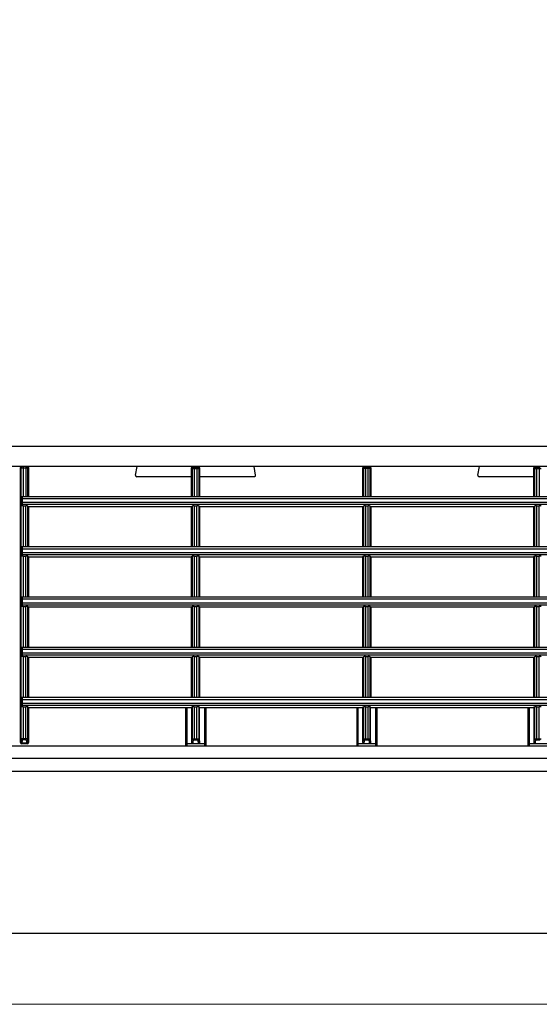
# Model space of a CAD drawing. Header units: millimetres. Extents: x -17122 to 7392, y -6480 to -3200.
# Tile 30 of 70: x -1993 to -1980, y -4902 to -4877. Entities that reach past the tile are written whole.
import ezdxf
from ezdxf.lldxf.tags import DXFTag

# ---------------------------------------------------------------- set-up
doc = ezdxf.new("R2010")
doc.units = ezdxf.units.MM
doc.layers.add('IS_Armatura_Therm', color=7, linetype='SOLID', true_color=0x000000)
doc.layers.add('IS_Wężownica OChP', color=7, linetype='Continuous', lineweight=5, true_color=0x800080)
tags = doc.linetypes.add('SOLID', pattern=[10, 10, 0]).pattern_tags.tags
tags[6:7] = [DXFTag(74, 4), DXFTag(75, 0), DXFTag(340, '0'), DXFTag(46, 0.0), DXFTag(50, 0.0), DXFTag(44, 0.0), DXFTag(45, 0.0)]
tags[4:5] = [DXFTag(74, 4), DXFTag(75, 0), DXFTag(340, '0'), DXFTag(46, 0.0), DXFTag(50, 0.0), DXFTag(44, 0.0), DXFTag(45, 0.0)]

# ---------------------------------------------------------------- blocks, each defined once
blk = doc.blocks.new('A$C3BB659E6')
at = {"color": 7, "linetype": 'Continuous'}
for p, q in [((1604, 122.52), (22, 122.52)), ((22, 82.25), (1604, 82.25)), ((1587, 78.98), (39, 78.98)), ((1587, 75.89), (39, 75.89)), ((423.8, 75.34), (428.2, 75.34)), ((425.66, 74.39), (425.66, 66.16)), ((426.34, 74.39), (425.66, 74.39)), ((426.34, 74.1), (425.66, 74.1)), ((426.34, 66.16), (426.34, 74.39)), ((426.66, 75.34), (426.54, 74.44)), ((426.96, 75.03), (426.84, 74.15)), ((426.84, 66.18), (426.84, 74.15)), ((426.96, 75.03), (426.96, 66.38)), ((428.2, 66.38), (428.2, 75.89)), ((428.5, 66.38), (428.5, 75.89)), ((466.1, 66.38), (466.1, 75.89)), ((466.4, 66.38), (466.4, 75.89)), ((466.4, 75.34), (470.8, 75.34)), ((467.64, 75.03), (467.64, 66.38)), ((467.76, 74.15), (467.64, 75.03)), ((467.76, 74.15), (467.76, 66.18)), ((468.06, 74.44), (467.94, 75.34)), ((468.26, 74.39), (468.26, 66.16)), ((468.94, 74.39), (468.26, 74.39)), ((468.94, 74.1), (468.26, 74.1)), ((468.94, 66.16), (468.94, 74.39)), ((469.26, 75.34), (469.14, 74.44)), ((469.56, 75.03), (469.44, 74.15)), ((469.44, 66.18), (469.44, 74.15)), ((469.56, 75.03), (469.56, 66.38)), ((470.8, 66.38), (470.8, 75.89)), ((471.1, 66.38), (471.1, 75.89)), ((508.7, 66.38), (508.7, 75.89)), ((509, 66.38), (509, 75.89)), ((509, 75.34), (513.4, 75.34)), ((510.24, 75.03), (510.24, 66.38)), ((510.36, 74.15), (510.24, 75.03)), ((510.36, 74.15), (510.36, 66.18)), ((510.66, 74.44), (510.54, 75.34)), ((510.86, 74.39), (510.86, 66.16)), ((511.54, 74.39), (510.86, 74.39)), ((511.54, 74.1), (510.86, 74.1)), ((511.54, 66.16), (511.54, 74.39)), ((511.86, 75.34), (511.74, 74.44)), ((512.16, 75.03), (512.04, 74.15)), ((512.04, 66.18), (512.04, 74.15)), ((512.16, 75.03), (512.16, 66.38)), ((513.4, 66.38), (513.4, 75.89)), ((513.7, 66.38), (513.7, 75.89)), ((552.8, 66.38), (552.8, 75.08)), ((552.8, 75.08), (552.82, 75.08)), ((552.86, 74.92), (552.96, 74.15)), ((552.96, 74.15), (552.96, 66.18)), ((553.1, 75.38), (554.5, 75.38)), ((553.16, 75.21), (553.26, 74.44)), ((553.16, 75.21), (554.44, 75.21)), ((553.46, 74.39), (553.46, 66.16)), ((553.46, 74.39), (554.14, 74.39)), ((553.46, 74.1), (554.14, 74.1)), ((554.14, 66.16), (554.14, 74.39)), ((554.34, 74.44), (554.44, 75.21)), ((554.64, 74.15), (554.74, 74.92)), ((554.64, 74.15), (554.64, 6.68)), ((554.78, 75.08), (554.8, 75.08)), ((554.8, 75.08), (554.8, 6.68)), ((427, 66.38), (426.84, 66.18)), ((426.96, 66.38), (467.64, 66.38)), ((467.6, 66.38), (467.76, 66.18)), ((469.6, 66.38), (469.44, 66.18)), ((469.56, 66.38), (510.24, 66.38)), ((510.2, 66.38), (510.36, 66.18)), ((512.2, 66.38), (512.04, 66.18)), ((512.16, 66.38), (552.8, 66.38)), ((552.8, 66.38), (552.96, 66.18)), ((554.31, 65.83), (554.58, 66.17)), ((554.58, 63.88), (554.58, 66.17)), ((297.42, 63.88), (554.58, 63.88)), ((297.69, 65.83), (554.31, 65.83)), ((297.7, 65.33), (554.3, 65.33)), ((297.7, 64.38), (554.3, 64.38)), ((426.34, 66.16), (425.66, 66.16)), ((425.66, 63.88), (425.66, 53.66)), ((426.34, 53.66), (426.34, 63.88)), ((426.84, 53.68), (426.84, 63.88)), ((427, 63.88), (427, 53.88)), ((467.6, 53.88), (467.6, 63.88)), ((467.76, 63.88), (467.76, 53.68)), ((468.94, 66.16), (468.26, 66.16)), ((468.26, 63.88), (468.26, 53.66)), ((468.94, 53.66), (468.94, 63.88)), ((469.44, 53.68), (469.44, 63.88)), ((469.6, 63.88), (469.6, 53.88)), ((510.2, 53.88), (510.2, 63.88)), ((510.36, 63.88), (510.36, 53.68)), ((511.54, 66.16), (510.86, 66.16)), ((510.86, 63.88), (510.86, 53.66)), ((511.54, 53.66), (511.54, 63.88)), ((512.04, 53.68), (512.04, 63.88)), ((512.2, 63.88), (512.2, 53.88)), ((552.8, 53.88), (552.8, 63.88)), ((552.96, 63.88), (552.96, 53.68)), ((554.14, 66.16), (553.46, 66.16)), ((553.46, 63.88), (553.46, 53.66)), ((554.14, 53.66), (554.14, 63.88)), ((554.3, 65.33), (554.3, 64.38)), ((297.69, 53.33), (554.31, 53.33)), ((297.7, 52.83), (554.3, 52.83)), ((297.7, 51.88), (554.3, 51.88)), ((426.34, 53.66), (425.66, 53.66)), ((427, 53.88), (426.84, 53.68)), ((427, 53.88), (467.6, 53.88)), ((467.6, 53.88), (467.76, 53.68)), ((468.94, 53.66), (468.26, 53.66)), ((469.6, 53.88), (469.44, 53.68)), ((469.6, 53.88), (510.2, 53.88)), ((510.2, 53.88), (510.36, 53.68)), ((511.54, 53.66), (510.86, 53.66)), ((512.2, 53.88), (512.04, 53.68)), ((512.2, 53.88), (552.8, 53.88)), ((552.8, 53.88), (552.96, 53.68)), ((554.14, 53.66), (553.46, 53.66)), ((554.3, 52.83), (554.3, 51.88)), ((554.31, 53.33), (554.58, 53.67)), ((554.58, 51.38), (554.58, 53.67)), ((297.42, 51.38), (554.58, 51.38)), ((425.66, 51.38), (425.66, 41.16)), ((426.34, 41.16), (426.34, 51.38)), ((426.84, 41.18), (426.84, 51.38)), ((427, 51.38), (427, 41.38)), ((467.6, 41.38), (467.6, 51.38)), ((467.76, 51.38), (467.76, 41.18)), ((468.26, 51.38), (468.26, 41.16)), ((468.94, 41.16), (468.94, 51.38)), ((469.44, 41.18), (469.44, 51.38)), ((469.6, 51.38), (469.6, 41.38)), ((510.2, 41.38), (510.2, 51.38)), ((510.36, 51.38), (510.36, 41.18)), ((510.86, 51.38), (510.86, 41.16)), ((511.54, 41.16), (511.54, 51.38)), ((512.04, 41.18), (512.04, 51.38)), ((512.2, 51.38), (512.2, 41.38)), ((552.8, 41.38), (552.8, 51.38)), ((552.96, 51.38), (552.96, 41.18)), ((553.46, 51.38), (553.46, 41.16)), ((554.14, 41.16), (554.14, 51.38)), ((297.69, 40.83), (554.31, 40.83)), ((297.7, 40.33), (554.3, 40.33)), ((297.7, 39.38), (554.3, 39.38)), ((426.34, 41.16), (425.66, 41.16)), ((427, 41.38), (426.84, 41.18)), ((427, 41.38), (467.6, 41.38)), ((467.6, 41.38), (467.76, 41.18)), ((468.94, 41.16), (468.26, 41.16)), ((469.6, 41.38), (469.44, 41.18)), ((469.6, 41.38), (510.2, 41.38)), ((510.2, 41.38), (510.36, 41.18)), ((511.54, 41.16), (510.86, 41.16)), ((512.2, 41.38), (512.04, 41.18)), ((512.2, 41.38), (552.8, 41.38)), ((552.8, 41.38), (552.96, 41.18)), ((554.14, 41.16), (553.46, 41.16)), ((554.3, 40.33), (554.3, 39.38)), ((554.31, 40.83), (554.58, 41.17)), ((554.58, 38.88), (554.58, 41.17)), ((297.42, 38.88), (554.58, 38.88)), ((425.66, 38.88), (425.66, 28.66)), ((426.34, 28.66), (426.34, 38.88)), ((426.84, 28.68), (426.84, 38.88)), ((427, 38.88), (427, 28.88)), ((467.6, 28.88), (467.6, 38.88)), ((467.76, 38.88), (467.76, 28.68)), ((468.26, 38.88), (468.26, 28.66)), ((468.94, 28.66), (468.94, 38.88)), ((469.44, 28.68), (469.44, 38.88)), ((469.6, 38.88), (469.6, 28.88)), ((510.2, 28.88), (510.2, 38.88)), ((510.36, 38.88), (510.36, 28.68)), ((510.86, 38.88), (510.86, 28.66)), ((511.54, 28.66), (511.54, 38.88)), ((512.04, 28.68), (512.04, 38.88)), ((512.2, 38.88), (512.2, 28.88)), ((552.8, 28.88), (552.8, 38.88)), ((552.96, 38.88), (552.96, 28.68)), ((553.46, 38.88), (553.46, 28.66)), ((554.14, 28.66), (554.14, 38.88)), ((297.69, 28.33), (554.31, 28.33)), ((297.7, 27.83), (554.3, 27.83)), ((426.34, 28.66), (425.66, 28.66)), ((427, 28.88), (426.84, 28.68)), ((427, 28.88), (467.6, 28.88)), ((467.6, 28.88), (467.76, 28.68)), ((468.94, 28.66), (468.26, 28.66)), ((469.6, 28.88), (469.44, 28.68)), ((469.6, 28.88), (510.2, 28.88)), ((510.2, 28.88), (510.36, 28.68)), ((511.54, 28.66), (510.86, 28.66)), ((512.2, 28.88), (512.04, 28.68)), ((512.2, 28.88), (552.8, 28.88)), ((552.8, 28.88), (552.96, 28.68)), ((554.14, 28.66), (553.46, 28.66)), ((554.3, 27.83), (554.3, 26.88)), ((554.31, 28.33), (554.58, 28.67)), ((554.58, 26.38), (554.58, 28.67)), ((297.42, 26.38), (554.58, 26.38)), ((297.7, 26.88), (554.3, 26.88)), ((425.66, 26.38), (425.66, 16.16)), ((426.34, 16.16), (426.34, 26.38)), ((426.84, 16.18), (426.84, 26.38)), ((427, 26.38), (427, 16.38)), ((467.6, 16.38), (467.6, 26.38)), ((467.76, 26.38), (467.76, 16.18)), ((468.26, 26.38), (468.26, 16.16)), ((468.94, 16.16), (468.94, 26.38)), ((469.44, 16.18), (469.44, 26.38)), ((469.6, 26.38), (469.6, 16.38)), ((510.2, 16.38), (510.2, 26.38)), ((510.36, 26.38), (510.36, 16.18)), ((510.86, 26.38), (510.86, 16.16)), ((511.54, 16.16), (511.54, 26.38)), ((512.04, 16.18), (512.04, 26.38)), ((512.2, 26.38), (512.2, 16.38)), ((552.8, 16.38), (552.8, 26.38)), ((552.96, 26.38), (552.96, 16.18)), ((553.46, 26.38), (553.46, 16.16)), ((554.14, 16.16), (554.14, 26.38)), ((297.69, 15.83), (554.31, 15.83)), ((297.7, 15.33), (554.3, 15.33)), ((426.34, 16.16), (425.66, 16.16)), ((427, 16.38), (426.84, 16.18)), ((427, 16.38), (467.6, 16.38)), ((467.6, 16.38), (467.76, 16.18)), ((468.94, 16.16), (468.26, 16.16)), ((469.6, 16.38), (469.44, 16.18)), ((469.6, 16.38), (510.2, 16.38)), ((510.2, 16.38), (510.36, 16.18)), ((511.54, 16.16), (510.86, 16.16)), ((512.2, 16.38), (512.04, 16.18)), ((512.2, 16.38), (552.8, 16.38)), ((552.8, 16.38), (552.96, 16.18)), ((554.14, 16.16), (553.46, 16.16)), ((554.3, 15.33), (554.3, 14.38)), ((554.31, 15.83), (554.58, 16.17)), ((554.58, 13.88), (554.58, 16.17)), ((297.42, 13.88), (554.58, 13.88)), ((297.7, 14.38), (554.3, 14.38)), ((425.66, 6.54), (425.66, 13.88)), ((426.34, 6.54), (426.34, 13.88)), ((426.84, 6.84), (426.84, 13.88)), ((427, 13.88), (427, 6.68)), ((467.6, 6.68), (467.6, 13.88)), ((467.76, 13.88), (467.76, 6.84)), ((468.26, 13.88), (468.26, 6.54)), ((468.94, 6.54), (468.94, 13.88)), ((469.44, 6.84), (469.44, 13.88)), ((469.6, 13.88), (469.6, 6.68)), ((510.2, 6.68), (510.2, 13.88)), ((510.36, 13.88), (510.36, 6.84)), ((510.86, 6.54), (510.86, 13.88)), ((511.54, 6.54), (511.54, 13.88)), ((512.04, 6.84), (512.04, 13.88)), ((512.2, 13.88), (512.2, 6.68)), ((552.8, 6.68), (552.8, 13.88)), ((552.96, 13.88), (552.96, 6.68)), ((553.46, 6.38), (553.46, 13.88)), ((554.14, 6.38), (554.14, 13.88)), ((427, 8.88), (440.64, 8.88)), ((440.94, 8.53), (440.56, 6.38)), ((496.26, 8.53), (496.64, 6.38)), ((496.56, 8.88), (510.2, 8.88)), ((512.2, 8.88), (525.84, 8.88)), ((526.14, 8.53), (525.76, 6.38)), ((39, 6.38), (1587, 6.38)), ((426.34, 6.84), (425.66, 6.84)), ((426.34, 6.54), (425.66, 6.54)), ((426.7, 6.38), (426.54, 6.54)), ((427, 6.68), (426.84, 6.84)), ((467.6, 6.68), (467.61, 6.68)), ((467.61, 6.68), (467.76, 6.84)), ((467.91, 6.38), (468.06, 6.54)), ((468.26, 6.84), (468.94, 6.84)), ((468.26, 6.54), (468.94, 6.54)), ((469.14, 6.54), (469.29, 6.38)), ((469.44, 6.84), (469.59, 6.68)), ((469.59, 6.68), (469.6, 6.68)), ((510.36, 6.84), (510.2, 6.68)), ((510.66, 6.54), (510.5, 6.38)), ((511.54, 6.84), (510.86, 6.84)), ((511.54, 6.54), (510.86, 6.54)), ((511.9, 6.38), (511.74, 6.54)), ((512.2, 6.68), (512.04, 6.84)), ((554.8, 6.68), (552.8, 6.68)), ((22, 1.38), (1604, 1.38))]:
    blk.add_line(p, q, dxfattribs=at)
for centre, start, end in [((553.1, 75.08), 89.9827, 179.9824), ((553.12, 75.08), 90.0178, 180.0171), ((554.48, 75.08), 359.9829, 89.9822), ((554.5, 75.08), 0.0176, 90.0173), ((440.64, 8.58), 350, 90), ((496.56, 8.58), 90, 190), ((525.84, 8.58), 350, 90), ((426.54, 6.84), 270.0846, 359.9154), ((467.9, 6.68), 180.0155, 269.9976), ((467.91, 6.69), 180.0846, 269.9154), ((468.06, 6.84), 180.0846, 269.9154), ((469.14, 6.84), 270.0846, 359.9154), ((469.29, 6.69), 270.0846, 359.9154), ((469.3, 6.68), 269.9845, 359.9828), ((510.66, 6.84), 180.0846, 269.9154), ((511.74, 6.84), 270.0846, 359.9154), ((553.26, 6.68), 179.9825, 269.9825), ((554.34, 6.68), 270.0175, 0.0175)]:
    blk.add_arc(centre, 0.3, start, end, dxfattribs=at)
for centre, major_axis, ratio, start_param, end_param in [((425.66, 66.18), (0.5, 0), 0.043661, -3.106686, -1.570796), ((426.34, 66.18), (0.5, 0), 0.043661, -1.570796, -0.034907), ((468.26, 66.18), (0.5, 0), 0.043661, -3.106686, -1.570796), ((468.94, 66.18), (0.5, 0), 0.043661, -1.570796, -0.034907), ((510.86, 66.18), (0.5, 0), 0.043661, -3.106686, -1.570796), ((511.54, 66.18), (0.5, 0), 0.043661, -1.570796, -0.034907), ((553.46, 66.18), (0.5, 0), 0.043661, -3.106686, -1.570796), ((554.14, 66.18), (0.5, 0), 0.043661, -1.570796, -0.485794), ((554.31, 65.33), (0, 0.5), 0.034921, 0.043633, 1.570796), ((554.31, 64.38), (0, 0.5), 0.034921, 1.570796, 3.141593), ((425.66, 53.68), (0.5, 0), 0.043661, -3.106686, -1.570796), ((426.34, 53.68), (0.5, 0), 0.043661, -1.570796, -0.034907), ((468.26, 53.68), (0.5, 0), 0.043661, -3.106686, -1.570796), ((468.94, 53.68), (0.5, 0), 0.043661, -1.570796, -0.034907), ((510.86, 53.68), (0.5, 0), 0.043661, -3.106686, -1.570796), ((511.54, 53.68), (0.5, 0), 0.043661, -1.570796, -0.034907), ((553.46, 53.68), (0.5, 0), 0.043661, -3.106686, -1.570796), ((554.14, 53.68), (0.5, 0), 0.043661, -1.570796, -0.485794), ((554.31, 52.83), (0, 0.5), 0.034921, 0.043633, 1.570796), ((554.31, 51.88), (0, 0.5), 0.034921, 1.570796, 3.141593), ((425.66, 41.18), (0.5, 0), 0.043661, -3.106686, -1.570796), ((426.34, 41.18), (0.5, 0), 0.043661, -1.570796, -0.034907), ((468.26, 41.18), (0.5, 0), 0.043661, -3.106686, -1.570796), ((468.94, 41.18), (0.5, 0), 0.043661, -1.570796, -0.034907), ((510.86, 41.18), (0.5, 0), 0.043661, -3.106686, -1.570796), ((511.54, 41.18), (0.5, 0), 0.043661, -1.570796, -0.034907), ((553.46, 41.18), (0.5, 0), 0.043661, -3.106686, -1.570796), ((554.14, 41.18), (0.5, 0), 0.043661, -1.570796, -0.485794), ((554.31, 40.33), (0, 0.5), 0.034921, 0.043633, 1.570796), ((554.31, 39.38), (0, 0.5), 0.034921, 1.570796, 3.141593), ((425.66, 28.68), (0.5, 0), 0.043661, -3.106686, -1.570796), ((426.34, 28.68), (0.5, 0), 0.043661, -1.570796, -0.034907), ((468.26, 28.68), (0.5, 0), 0.043661, -3.106686, -1.570796), ((468.94, 28.68), (0.5, 0), 0.043661, -1.570796, -0.034907), ((510.86, 28.68), (0.5, 0), 0.043661, -3.106686, -1.570796), ((511.54, 28.68), (0.5, 0), 0.043661, -1.570796, -0.034907), ((553.46, 28.68), (0.5, 0), 0.043661, -3.106686, -1.570796), ((554.14, 28.68), (0.5, 0), 0.043661, -1.570796, -0.485794), ((554.31, 27.83), (0, 0.5), 0.034921, 0.043633, 1.570796), ((554.31, 26.88), (0, 0.5), 0.034921, 1.570796, 3.141593), ((425.66, 16.18), (0.5, 0), 0.043661, -3.106686, -1.570796), ((426.34, 16.18), (0.5, 0), 0.043661, -1.570796, -0.034907), ((468.26, 16.18), (0.5, 0), 0.043661, -3.106686, -1.570796), ((468.94, 16.18), (0.5, 0), 0.043661, -1.570796, -0.034907), ((510.86, 16.18), (0.5, 0), 0.043661, -3.106686, -1.570796), ((511.54, 16.18), (0.5, 0), 0.043661, -1.570796, -0.034907), ((553.46, 16.18), (0.5, 0), 0.043661, -3.106686, -1.570796), ((554.14, 16.18), (0.5, 0), 0.043661, -1.570796, -0.485794), ((554.31, 15.33), (0, 0.5), 0.034921, 0.043633, 1.570796), ((554.31, 14.38), (0, 0.5), 0.034921, 1.570796, 3.141593), ((426.7, 6.68), (0.212, -0.212), 0.998783, -0.784789, 0.784789), ((510.5, 6.68), (0.212, 0.212), 0.998783, 2.356803, 3.926382), ((511.9, 6.68), (0.212, -0.212), 0.998783, -0.784789, 0.784789)]:
    blk.add_ellipse(centre, major_axis=major_axis, ratio=ratio, start_param=start_param, end_param=end_param, dxfattribs=at)
for points, knots in [([(425.66, 74.1), (425.59, 74.1), (425.48, 74.1), (425.34, 74.11), (425.25, 74.12), (425.21, 74.13), (425.18, 74.14), (425.16, 74.15), (425.16, 74.15)], [0, 0, 0, 0, 0.370691, 0.687436, 0.811023, 0.905521, 0.968284, 1, 1, 1, 1]), ([(425.66, 74.39), (425.61, 74.39), (425.55, 74.4), (425.48, 74.42), (425.46, 74.43), (425.46, 74.44)], [0, 0, 0, 0, 0.662045, 0.878967, 1, 1, 1, 1]), ([(426.54, 74.44), (426.54, 74.43), (426.52, 74.42), (426.45, 74.4), (426.39, 74.39), (426.34, 74.39)], [0, 0, 0, 0, 0.121033, 0.337955, 1, 1, 1, 1]), ([(426.84, 74.15), (426.84, 74.15), (426.82, 74.14), (426.79, 74.13), (426.75, 74.12), (426.66, 74.11), (426.52, 74.1), (426.41, 74.1), (426.34, 74.1)], [0, 0, 0, 0, 0.031716, 0.094479, 0.188977, 0.312564, 0.629309, 1, 1, 1, 1]), ([(426.84, 74.15), (426.84, 74.23), (426.77, 74.38), (426.62, 74.44), (426.54, 74.44)], [0, 0, 0, 0, 0.494046, 1, 1, 1, 1]), ([(426.66, 75.34), (426.74, 75.34), (426.9, 75.27), (426.96, 75.1), (426.96, 75.03)], [0, 0, 0, 0, 0.499123, 1, 1, 1, 1]), ([(428.2, 75.34), (428.24, 75.34), (428.31, 75.33), (428.39, 75.33), (428.45, 75.33), (428.48, 75.33), (428.49, 75.32), (428.5, 75.32), (428.5, 75.32)], [0, 0, 0, 0, 0.381698, 0.705293, 0.829411, 0.921791, 0.979062, 1, 1, 1, 1]), ([(466.1, 75.32), (466.1, 75.32), (466.11, 75.32), (466.13, 75.33), (466.15, 75.33), (466.21, 75.33), (466.29, 75.33), (466.36, 75.34), (466.4, 75.34)], [0, 0, 0, 0, 0.020938, 0.078209, 0.170589, 0.294707, 0.618302, 1, 1, 1, 1]), ([(467.64, 75.03), (467.64, 75.1), (467.7, 75.27), (467.86, 75.34), (467.94, 75.34)], [0, 0, 0, 0, 0.500877, 1, 1, 1, 1]), ([(467.76, 74.15), (467.76, 74.23), (467.83, 74.38), (467.98, 74.44), (468.06, 74.44)], [0, 0, 0, 0, 0.494046, 1, 1, 1, 1]), ([(468.26, 74.1), (468.19, 74.1), (468.08, 74.1), (467.94, 74.11), (467.85, 74.12), (467.81, 74.13), (467.78, 74.14), (467.76, 74.15), (467.76, 74.15)], [0, 0, 0, 0, 0.370691, 0.687436, 0.811023, 0.905521, 0.968284, 1, 1, 1, 1]), ([(468.26, 74.39), (468.21, 74.39), (468.15, 74.4), (468.08, 74.42), (468.06, 74.43), (468.06, 74.44)], [0, 0, 0, 0, 0.662045, 0.878967, 1, 1, 1, 1]), ([(469.14, 74.44), (469.14, 74.43), (469.12, 74.42), (469.05, 74.4), (468.99, 74.39), (468.94, 74.39)], [0, 0, 0, 0, 0.121033, 0.337955, 1, 1, 1, 1]), ([(469.44, 74.15), (469.44, 74.15), (469.42, 74.14), (469.39, 74.13), (469.35, 74.12), (469.26, 74.11), (469.12, 74.1), (469.01, 74.1), (468.94, 74.1)], [0, 0, 0, 0, 0.031716, 0.094479, 0.188977, 0.312564, 0.629309, 1, 1, 1, 1]), ([(469.44, 74.15), (469.44, 74.23), (469.37, 74.38), (469.22, 74.44), (469.14, 74.44)], [0, 0, 0, 0, 0.494046, 1, 1, 1, 1]), ([(469.26, 75.34), (469.34, 75.34), (469.5, 75.27), (469.56, 75.1), (469.56, 75.03)], [0, 0, 0, 0, 0.499123, 1, 1, 1, 1]), ([(470.8, 75.34), (470.84, 75.34), (470.91, 75.33), (470.99, 75.33), (471.05, 75.33), (471.08, 75.33), (471.09, 75.32), (471.1, 75.32), (471.1, 75.32)], [0, 0, 0, 0, 0.381698, 0.705293, 0.829411, 0.921791, 0.979062, 1, 1, 1, 1]), ([(508.7, 75.32), (508.7, 75.32), (508.71, 75.32), (508.73, 75.33), (508.75, 75.33), (508.81, 75.33), (508.89, 75.33), (508.96, 75.34), (509, 75.34)], [0, 0, 0, 0, 0.020938, 0.078209, 0.170589, 0.294707, 0.618302, 1, 1, 1, 1]), ([(510.24, 75.03), (510.24, 75.1), (510.3, 75.27), (510.46, 75.34), (510.54, 75.34)], [0, 0, 0, 0, 0.500877, 1, 1, 1, 1]), ([(510.36, 74.15), (510.36, 74.23), (510.43, 74.38), (510.58, 74.44), (510.66, 74.44)], [0, 0, 0, 0, 0.494046, 1, 1, 1, 1]), ([(510.86, 74.1), (510.79, 74.1), (510.68, 74.1), (510.54, 74.11), (510.45, 74.12), (510.41, 74.13), (510.38, 74.14), (510.36, 74.15), (510.36, 74.15)], [0, 0, 0, 0, 0.370691, 0.687436, 0.811023, 0.905521, 0.968284, 1, 1, 1, 1]), ([(510.86, 74.39), (510.81, 74.39), (510.75, 74.4), (510.68, 74.42), (510.66, 74.43), (510.66, 74.44)], [0, 0, 0, 0, 0.662045, 0.878967, 1, 1, 1, 1]), ([(511.74, 74.44), (511.74, 74.43), (511.72, 74.42), (511.65, 74.4), (511.59, 74.39), (511.54, 74.39)], [0, 0, 0, 0, 0.121033, 0.337955, 1, 1, 1, 1]), ([(512.04, 74.15), (512.04, 74.15), (512.02, 74.14), (511.99, 74.13), (511.95, 74.12), (511.86, 74.11), (511.72, 74.1), (511.61, 74.1), (511.54, 74.1)], [0, 0, 0, 0, 0.031716, 0.094479, 0.188977, 0.312564, 0.629309, 1, 1, 1, 1]), ([(512.04, 74.15), (512.04, 74.23), (511.97, 74.38), (511.82, 74.44), (511.74, 74.44)], [0, 0, 0, 0, 0.494046, 1, 1, 1, 1]), ([(511.86, 75.34), (511.94, 75.34), (512.1, 75.27), (512.16, 75.1), (512.16, 75.03)], [0, 0, 0, 0, 0.499123, 1, 1, 1, 1]), ([(513.4, 75.34), (513.44, 75.34), (513.51, 75.33), (513.59, 75.33), (513.65, 75.33), (513.68, 75.33), (513.69, 75.32), (513.7, 75.32), (513.7, 75.32)], [0, 0, 0, 0, 0.381698, 0.705293, 0.829411, 0.921791, 0.979062, 1, 1, 1, 1]), ([(552.82, 75.08), (552.82, 75.08), (552.83, 75.06), (552.84, 75.03), (552.85, 74.98), (552.85, 74.94), (552.86, 74.92)], [0, 0, 0, 0, 0.087307, 0.277096, 0.580957, 1, 1, 1, 1]), ([(553.16, 75.21), (553.08, 75.21), (552.93, 75.15), (552.86, 74.99), (552.86, 74.92)], [0, 0, 0, 0, 0.505954, 1, 1, 1, 1]), ([(553.26, 74.44), (553.18, 74.44), (553.03, 74.38), (552.96, 74.23), (552.96, 74.15)], [0, 0, 0, 0, 0.505954, 1, 1, 1, 1]), ([(552.96, 74.15), (552.96, 74.15), (552.98, 74.14), (553.01, 74.13), (553.05, 74.12), (553.14, 74.11), (553.28, 74.1), (553.39, 74.1), (553.46, 74.1)], [0, 0, 0, 0, 0.031717, 0.09448, 0.188975, 0.31256, 0.629303, 1, 1, 1, 1]), ([(553.12, 75.38), (553.12, 75.38), (553.12, 75.37), (553.13, 75.37), (553.13, 75.37)], [0, 0, 0, 0, 0.650799, 1, 1, 1, 1]), ([(553.13, 75.37), (553.13, 75.35), (553.15, 75.3), (553.15, 75.24), (553.16, 75.21)], [0, 0, 0, 0, 0.357557, 1, 1, 1, 1]), ([(553.26, 74.44), (553.26, 74.43), (553.28, 74.42), (553.35, 74.4), (553.41, 74.39), (553.46, 74.39)], [0, 0, 0, 0, 0.121032, 0.337953, 1, 1, 1, 1]), ([(554.14, 74.39), (554.19, 74.39), (554.25, 74.4), (554.32, 74.42), (554.34, 74.43), (554.34, 74.44)], [0, 0, 0, 0, 0.662047, 0.878968, 1, 1, 1, 1]), ([(554.14, 74.1), (554.21, 74.1), (554.32, 74.1), (554.46, 74.11), (554.55, 74.12), (554.59, 74.13), (554.62, 74.14), (554.64, 74.15), (554.64, 74.15)], [0, 0, 0, 0, 0.370697, 0.68744, 0.811025, 0.90552, 0.968283, 1, 1, 1, 1]), ([(554.34, 74.44), (554.42, 74.44), (554.57, 74.38), (554.64, 74.23), (554.64, 74.15)], [0, 0, 0, 0, 0.505954, 1, 1, 1, 1]), ([(554.44, 75.21), (554.45, 75.23), (554.45, 75.28), (554.46, 75.33), (554.47, 75.36), (554.48, 75.38), (554.48, 75.38)], [0, 0, 0, 0, 0.420731, 0.725443, 0.914994, 1, 1, 1, 1]), ([(554.44, 75.21), (554.52, 75.21), (554.67, 75.15), (554.74, 74.99), (554.74, 74.92)], [0, 0, 0, 0, 0.505954, 1, 1, 1, 1]), ([(554.74, 74.92), (554.75, 74.94), (554.75, 74.98), (554.76, 75.03), (554.77, 75.06), (554.78, 75.08), (554.78, 75.08)], [0, 0, 0, 0, 0.419043, 0.722904, 0.912693, 1, 1, 1, 1]), ([(425.66, 6.84), (425.6, 6.84), (425.48, 6.84), (425.34, 6.84), (425.25, 6.84), (425.21, 6.84), (425.18, 6.84), (425.16, 6.84), (425.16, 6.84)], [0, 0, 0, 0, 0.374756, 0.694936, 0.819487, 0.913937, 0.974831, 1, 1, 1, 1]), ([(425.66, 6.54), (425.63, 6.54), (425.59, 6.54), (425.53, 6.54), (425.48, 6.54), (425.47, 6.54), (425.46, 6.54), (425.46, 6.54)], [0, 0, 0, 0, 0.374354, 0.694195, 0.913083, 0.97415, 1, 1, 1, 1]), ([(426.84, 6.84), (426.84, 6.84), (426.82, 6.84), (426.79, 6.84), (426.75, 6.84), (426.66, 6.84), (426.52, 6.84), (426.4, 6.84), (426.34, 6.84)], [0, 0, 0, 0, 0.025169, 0.086063, 0.180513, 0.305064, 0.625244, 1, 1, 1, 1]), ([(426.54, 6.54), (426.54, 6.54), (426.53, 6.54), (426.52, 6.54), (426.47, 6.54), (426.41, 6.54), (426.37, 6.54), (426.34, 6.54)], [0, 0, 0, 0, 0.02585, 0.086917, 0.305805, 0.625646, 1, 1, 1, 1]), ([(467.76, 6.84), (467.76, 6.84), (467.78, 6.84), (467.81, 6.84), (467.85, 6.84), (467.94, 6.84), (468.08, 6.84), (468.2, 6.84), (468.26, 6.84)], [0, 0, 0, 0, 0.025169, 0.086063, 0.180513, 0.305063, 0.625243, 1, 1, 1, 1]), ([(468.06, 6.54), (468.06, 6.54), (468.07, 6.54), (468.08, 6.54), (468.13, 6.54), (468.19, 6.54), (468.23, 6.54), (468.26, 6.54)], [0, 0, 0, 0, 0.02585, 0.086916, 0.305804, 0.625645, 1, 1, 1, 1]), ([(468.94, 6.84), (469, 6.84), (469.12, 6.84), (469.26, 6.84), (469.35, 6.84), (469.39, 6.84), (469.42, 6.84), (469.44, 6.84), (469.44, 6.84)], [0, 0, 0, 0, 0.374757, 0.694937, 0.819487, 0.913937, 0.974831, 1, 1, 1, 1]), ([(468.94, 6.54), (468.97, 6.54), (469.01, 6.54), (469.07, 6.54), (469.12, 6.54), (469.13, 6.54), (469.14, 6.54), (469.14, 6.54)], [0, 0, 0, 0, 0.374355, 0.694196, 0.913084, 0.97415, 1, 1, 1, 1]), ([(510.86, 6.84), (510.8, 6.84), (510.68, 6.84), (510.54, 6.84), (510.45, 6.84), (510.41, 6.84), (510.38, 6.84), (510.36, 6.84), (510.36, 6.84)], [0, 0, 0, 0, 0.374756, 0.694936, 0.819487, 0.913937, 0.974831, 1, 1, 1, 1]), ([(510.86, 6.54), (510.83, 6.54), (510.79, 6.54), (510.73, 6.54), (510.68, 6.54), (510.67, 6.54), (510.66, 6.54), (510.66, 6.54)], [0, 0, 0, 0, 0.374354, 0.694195, 0.913083, 0.97415, 1, 1, 1, 1]), ([(512.04, 6.84), (512.04, 6.84), (512.02, 6.84), (511.99, 6.84), (511.95, 6.84), (511.86, 6.84), (511.72, 6.84), (511.6, 6.84), (511.54, 6.84)], [0, 0, 0, 0, 0.025169, 0.086063, 0.180513, 0.305064, 0.625244, 1, 1, 1, 1]), ([(511.74, 6.54), (511.74, 6.54), (511.73, 6.54), (511.72, 6.54), (511.67, 6.54), (511.61, 6.54), (511.57, 6.54), (511.54, 6.54)], [0, 0, 0, 0, 0.02585, 0.086917, 0.305805, 0.625646, 1, 1, 1, 1]), ([(553.1, 6.38), (553.02, 6.38), (552.86, 6.44), (552.8, 6.6), (552.8, 6.68)], [0, 0, 0, 0, 0.499988, 1, 1, 1, 1]), ([(554.8, 6.68), (554.8, 6.6), (554.74, 6.44), (554.58, 6.38), (554.5, 6.38)], [0, 0, 0, 0, 0.500012, 1, 1, 1, 1])]:
    blk.add_open_spline(points, degree=3, knots=knots, dxfattribs=at)

msp = doc.modelspace()

# ---------------------------------------------------------------- linework, layer by layer
at = {"layer": 'IS_Wężownica OChP', "color": 52, "true_color": 0xc8c800, "transparency": 33554687}
msp.add_lwpolyline([(-2123.578, -4586.1), (-2123.578, -4892.717, 0.414214), (-2114.578, -4901.717), (-1972.577, -4901.717, 0.414214), (-1963.577, -4892.717), (-1963.577, -4666.1, -0.414214)], format="xyb", dxfattribs=at)

# ---------------------------------------------------------------- block references
at = {"layer": 'IS_Armatura_Therm', "lineweight": 0, "xscale": 0.1, "yscale": 0.1, "zscale": 0.1, "rotation": 180}
msp.add_blockref('A$C3BB659E6', (-1937.277, -4887.699), dxfattribs=at)

doc.saveas('drawing.dxf')
